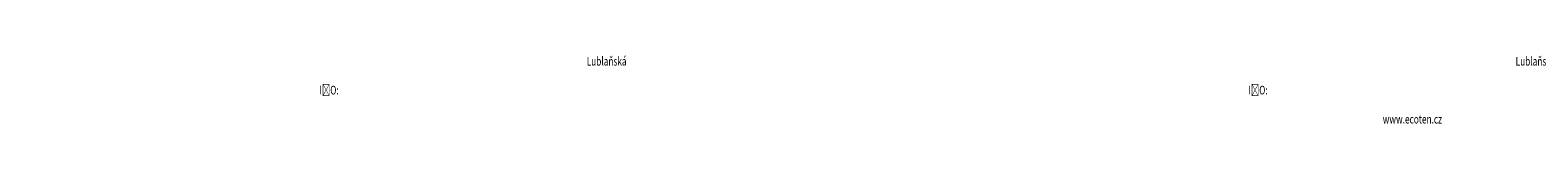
# Model space of a CAD drawing. Header units: millimetres. Extents: x 3562 to 283713, y 3930 to 33630.
# Tile 4 of 4: x 134002 to 178023, y 8457 to 10953. Entities that reach past the tile are written whole.
import ezdxf

# ---------------------------------------------------------------- set-up
doc = ezdxf.new("R2010")
doc.units = ezdxf.units.MM
doc.layers.add('AA_ROZPISKY', color=7, linetype='Continuous', lineweight=15)
doc.styles.get("Standard").update_dxf_attribs({"font": 'arial.ttf'})

msp = doc.modelspace()

# ---------------------------------------------------------------- texts
at = {"layer": 'AA_ROZPISKY', "color": 7, "char_height": 253.33, "attachment_point": 1, "rotation": 359.9944}
for insert in [(18097, 10918), (45220, 10918), (72343, 10918), (99466, 10918), (126589, 10918)]:
    msp.add_mtext_dynamic_manual_height_columns('\\pi521.67;{\\W0.7;\\C256;Lublaňská 1002/9, 120 00 Praha 2\\P\\pi490.88,t3024.2,3277.6;IČO: 29136440 | +420 736 630 021\\P\\pi613.42,t3146.8,5933.4;www.ecoten.cz | info@ecoten.cz\\H1.0805x; }', width=4800, gutter_width=150, heights=[0], dxfattribs=dict(at, insert=insert))

doc.saveas('drawing.dxf')
